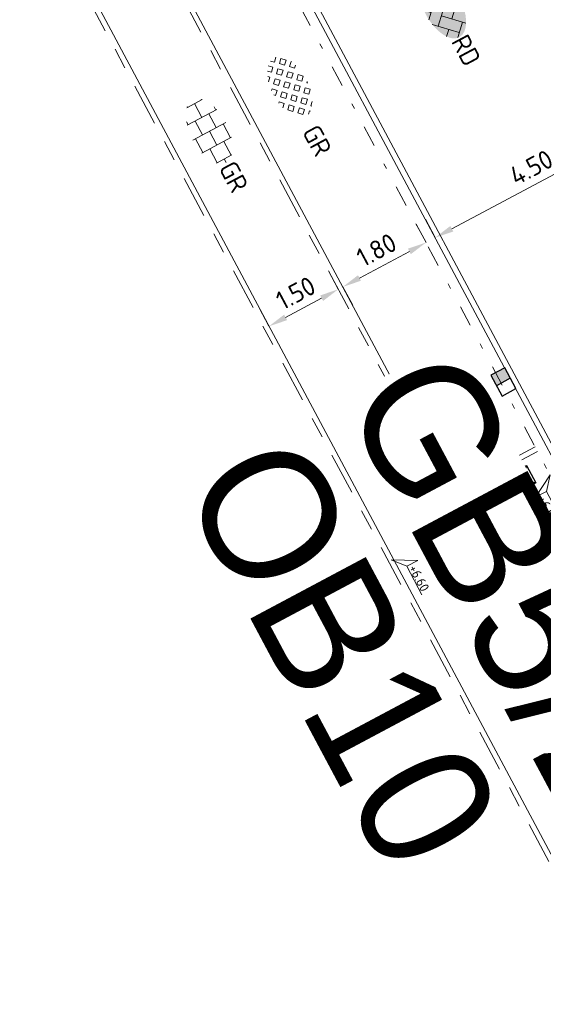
# Model space of a CAD drawing. Header units: metres. Extents: x 155090 to 155676, y 461362 to 461889.
# Tile 3 of 99: x 155277 to 155287, y 461458 to 461477. Entities that reach past the tile are written whole.
import ezdxf
from ezdxf.enums import TextEntityAlignment as Align

# ---------------------------------------------------------------- set-up
doc = ezdxf.new("R2018")
doc.units = ezdxf.units.M
doc.linetypes.add('VH-GELEIDEBAND', pattern=[6, 2, -2, 0, -2])
doc.linetypes.add('VH-OPSLUITBAND-SO', pattern=[10, 4, -2, 2, -2])
doc.layers.get('0').update_dxf_attribs({"lineweight": 18})
doc.layers.get('Defpoints').update_dxf_attribs({"lineweight": 18})
for name, color, linetype, lineweight in [('B-WE-VH-VERHARDING_HALFVERHARDING_GRASBETONSTEEN-S-200', 130, 'Continuous', 18), ('N-WE-IE-MEUBILAIR_WEGMEUBILAIR_PAAL-S-200', 7, 'Continuous', 25), ('N-WE-VH-KANTOPSLUITING-T18', 10, 'Continuous', 18), ('N-WE-VH-KANTOPSLUITING_GELEIDEBAND_50 200-G', 20, 'VH-GELEIDEBAND', 18), ('N-WE-VH-KANTOPSLUITING_OPSLUITBAND_100X200-G', 150, 'VH-OPSLUITBAND-SO', 18), ('N-WE-VH-KANTOPSLUITING_VOORKANT_BAND-G', 50, 'Continuous', 18), ('N-WE-VH-KANTVERHARDING_STREKLAAG-G', 60, 'Continuous', 18), ('N-WE-VH-VERHARDING_SBS-KF-KLEUR-KV-S', 7, 'Continuous', 18), ('N-WE-VH-VERHARDING_TEGEL-KLEUR-DUN-S', 7, 'Continuous', 18), ('X-XX-AL-HOOGTELABEL-S', 7, 'Continuous', 18), ('X-XX-AL-M', 7, 'Continuous', 18)]:
    doc.layers.add(name, color=color, linetype=linetype, lineweight=lineweight)
doc.layers.add('N-WE-RI-HWA_KOLK-S-200', color=150, linetype='Continuous', lineweight=25, true_color=0x007fff)
doc.styles.add('NLCS-ISO', font='NLCS-ISO.ttf')
doc.styles.add('NLCS-ISO-M200-T18', font='NLCS-ISO.ttf', dxfattribs={"height": 0.36})
doc.dimstyles.new('NLCS-M200-T18-PIJL_L2_H1', dxfattribs={"dimscale": 0.2, "dimtxt": 2.5, "dimasz": 1.8, "dimexe": 2, "dimexo": 2, "dimgap": 0.7, "dimtad": 1, "dimzin": 0, "dimdsep": 46, "dimtxsty": 'NLCS-ISO-M200-T18', "dimcen": 0, "dimdle": 2, "dimclrd": 256, "dimclre": 256, "dimclrt": 10, "dimadec": 1, "dimazin": 0, "dimtfac": 1, "dimtdec": 3, "dimtofl": 0, "dimtmove": 0, "dimatfit": 3, "dimfxl": 2, "dimfxlon": 1, "dimtfillclr": 256, "dimtolj": 1, "dimtzin": 0, "dimlwd": -1, "dimlwe": -1, "dimarcsym": 0})

# ---------------------------------------------------------------- blocks, each defined once
blk = doc.blocks.new('*U50')
at = {"lineweight": 30, "flags": 106}
blk.add_attdef('OB', text='', height=0.36, dxfattribs=at).set_placement((0, 0.1), align=Align.BOTTOM_CENTER)
blk = doc.blocks.new('*U51')
at = {"lineweight": 30, "flags": 106}
blk.add_attdef('OB', text='', height=0.36, dxfattribs=at).set_placement((0, 0.1), align=Align.BOTTOM_CENTER)
blk = doc.blocks.new('*U250')
at = {"lineweight": 18}
for p, q in [((-2.46, 2.07), (-2.46, 4.47)), ((-2.46, 4.47), (0, 0)), ((-8.66, 2.07), (-2.46, 2.07)), ((0, 0), (-2.46, 2.07))]:
    blk.add_line(p, q, dxfattribs=at)
at = {"lineweight": 18, "style": 'NLCS-ISO'}
blk.add_attdef('...', text='', height=1.8, dxfattribs=at).set_placement((-5.56, 1.65), align=Align.BOTTOM_CENTER)
blk = doc.blocks.new('SRI-KOLK_RWS-SO')
h = blk.add_hatch(color=256)
h.dxf.hatch_style = 1
h.paths.add_polyline_path([(0, 0), (1.125, 0), (1.125, 1.5), (0, 1.5)])
blk.add_line((0, 0), (0, 1.5))
blk.add_lwpolyline([(-1.125, 0), (1.125, 0), (1.125, 1.5), (-1.125, 1.5)], close=True)
blk = doc.blocks.new('SVH-GRASBETONSTEEN_02_KL-SO')
for p, q in [((-2.193, 1.29), (-2.164, 1.32)), ((-1.838, 0.935), (-2.193, 1.29)), ((-1.838, 0.935), (-1.482, 1.29)), ((-1.482, 1.29), (-1.691, 1.5)), ((-0.77, 1.29), (-0.415, 1.646)), ((-0.415, 0.935), (-0.77, 1.29)), ((-0.059, 1.29), (-0.415, 1.646)), ((-0.415, 0.935), (-0.059, 1.29)), ((0.297, 1.646), (0.223, 1.72)), ((0.297, 1.646), (0.362, 1.711)), ((0.653, 1.29), (0.989, 1.626)), ((1.008, 0.935), (0.653, 1.29)), ((1.008, 0.935), (1.364, 1.29)), ((1.364, 1.29), (1.038, 1.616)), ((2.432, 0.935), (2.128, 1.239)), ((2.432, 0.935), (2.499, 1.002)), ((-2.905, -0.133), (-3.256, 0.218)), ((-2.905, 0.579), (-2.549, 0.935)), ((-2.549, 0.223), (-2.905, 0.579)), ((-2.193, 0.579), (-2.549, 0.935)), ((-2.549, 0.223), (-2.193, 0.579)), ((-2.193, -0.133), (-1.838, 0.223)), ((-1.482, -0.133), (-1.838, 0.223)), ((-1.482, 0.579), (-1.126, 0.935)), ((-1.126, 0.223), (-1.482, 0.579)), ((-0.77, 0.579), (-1.126, 0.935)), ((-1.126, 0.223), (-0.77, 0.579)), ((-0.77, -0.133), (-0.415, 0.223)), ((-0.059, -0.133), (-0.415, 0.223)), ((-0.059, 0.579), (0.297, 0.935)), ((0.297, 0.223), (-0.059, 0.579)), ((0.653, 0.579), (0.297, 0.935)), ((0.297, 0.223), (0.653, 0.579)), ((0.653, -0.133), (1.008, 0.223)), ((1.364, -0.133), (1.008, 0.223)), ((1.364, 0.579), (1.72, 0.935)), ((1.72, 0.223), (1.364, 0.579)), ((2.076, 0.579), (1.72, 0.935)), ((1.72, 0.223), (2.076, 0.579)), ((2.076, -0.133), (2.432, 0.223)), ((2.787, -0.133), (2.432, 0.223)), ((2.787, 0.579), (2.855, 0.646)), ((3.016, 0.35), (2.787, 0.579)), ((-3.178, -0.406), (-2.905, -0.133)), ((-2.875, -0.814), (-2.549, -0.489)), ((-2.193, -0.844), (-2.549, -0.489)), ((-2.47, -1.121), (-2.193, -0.844)), ((-1.838, -0.489), (-2.193, -0.133)), ((-1.838, -0.489), (-1.482, -0.133)), ((-1.482, -0.844), (-1.126, -0.489)), ((-1.126, -1.2), (-1.482, -0.844)), ((-0.77, -0.844), (-1.126, -0.489)), ((-1.126, -1.2), (-0.77, -0.844)), ((-0.415, -0.489), (-0.77, -0.133)), ((-0.415, -0.489), (-0.059, -0.133)), ((-0.059, -0.844), (0.297, -0.489)), ((0.297, -1.2), (-0.059, -0.844)), ((0.653, -0.844), (0.297, -0.489)), ((0.297, -1.2), (0.653, -0.844)), ((1.008, -0.489), (0.653, -0.133)), ((1.008, -0.489), (1.364, -0.133)), ((1.364, -0.844), (1.72, -0.489)), ((1.72, -1.2), (1.364, -0.844)), ((2.076, -0.844), (1.72, -0.489)), ((1.72, -1.2), (2.076, -0.844)), ((2.432, -0.489), (2.076, -0.133)), ((2.432, -0.489), (2.787, -0.133)), ((-1.993, -1.355), (-1.838, -1.2)), ((-1.529, -1.509), (-1.838, -1.2)), ((-0.77, -1.556), (-0.415, -1.2)), ((-0.662, -1.665), (-0.77, -1.556)), ((-0.059, -1.556), (-0.415, -1.2)), ((-0.193, -1.69), (-0.059, -1.556)), ((0.653, -1.556), (1.008, -1.2)), ((0.729, -1.632), (0.653, -1.556)), ((1.319, -1.511), (1.008, -1.2))]:
    blk.add_line(p, q)
at = {"style": 'NLCS-ISO'}
blk.add_attdef('FORMAAT', text='', height=1.8, dxfattribs=at).set_placement((-4.309, -0.133), align=Align.MIDDLE_RIGHT)
blk.add_attdef('KLEUR', text='', height=1.8, dxfattribs=at).set_placement((4.191, -0.133), align=Align.MIDDLE_LEFT)
at = {"style": 'NLCS-ISO', "flags": 1}
blk.add_attdef('FUNCTIE', text='', height=1.8, dxfattribs=at).set_placement((-0.059, -2.883), align=Align.TOP_CENTER)
blk = doc.blocks.new('SIE-WEG_PAAL_KUNSTSTOF-SO')
for p, q in [((-0.938, 0.938), (0.938, -0.938)), ((0.938, 0.938), (-0.938, -0.938))]:
    blk.add_line(p, q)
at = {"flags": 128}
for points in [[(-0.938, -0.938), (0.938, -0.938), (0.938, 0.938), (-0.938, 0.938)], [(-0.469, 0.469), (0.471, 0.469), (0.471, -0.471), (-0.469, -0.471)]]:
    blk.add_lwpolyline(points, close=True, dxfattribs=at)
blk = doc.blocks.new('*U503')
h = blk.add_hatch(color=254)
h.dxf.hatch_style = 1
edge = h.paths.add_edge_path()
edge.add_ellipse((-0.071, -0.2), major_axis=(-3.428, 0), ratio=0.525143, start_angle=0, end_angle=360)
at = {"lineweight": 9}
for p, q in [((-2.52, 1.035), (-1.485, 0)), ((-2.227, -0.742), (0, 1.485)), ((-2.227, 0.742), (-1.568, 1.402)), ((-0.1, 1.585), (1.485, 0)), ((0.742, 0.742), (1.405, 1.405)), ((0.742, -0.742), (2.464, 0.979)), ((-3.438, -0.468), (-2.97, 0)), ((-3.308, 0.338), (-1.485, -1.485)), ((-1.774, -1.774), (0, 0)), ((-0.742, 0.742), (1.485, -1.485)), ((1.058, -1.911), (2.97, 0)), ((2.227, 0.742), (3.31, -0.34)), ((-0.742, -0.742), (0.504, -1.989)), ((2.227, -0.742), (2.72, -1.235)), ((-0.515, -2), (0, -1.485))]:
    blk.add_line(p, q, dxfattribs=at)
at = {"style": 'NLCS-ISO'}
blk.add_attdef('FORMAAT', text='', height=1.8, dxfattribs=at).set_placement((-3.472, -0.215), align=Align.MIDDLE_RIGHT)
blk.add_attdef('KLEUR', text='', height=1.8, dxfattribs=at).set_placement((3.318, -0.215), align=Align.MIDDLE_LEFT)
blk = doc.blocks.new('*U504')
at = {"lineweight": 9}
for p, q in [((-1.837, 1.5), (-1.5, 1.5)), ((-1.5, -1.6), (-1.5, 1.6)), ((0, -1.784), (0, 1.784)), ((0, 1.5), (1.5, 1.5)), ((1.5, -1.6), (1.5, 1.6)), ((-3.08, 0.75), (-3, 0.75)), ((-3, -0.835), (-3, 0.835)), ((-3, 0), (-1.5, 0)), ((-1.5, 0.75), (0, 0.75)), ((0, 0), (1.5, 0)), ((1.5, 0.75), (3, 0.75)), ((3, -0.835), (3, 0.835)), ((3, 0), (3.395, 0)), ((-3.08, -0.75), (-3, -0.75)), ((-1.5, -0.75), (0, -0.75)), ((1.5, -0.75), (3, -0.75)), ((-1.837, -1.5), (-1.5, -1.5)), ((0, -1.5), (1.5, -1.5))]:
    blk.add_line(p, q, dxfattribs=at)
at = {"style": 'NLCS-ISO'}
blk.add_attdef('FORMAAT', text='', height=1.8, dxfattribs=at).set_placement((-3.18, 0), align=Align.MIDDLE_RIGHT)
blk.add_attdef('KLEUR', text='', height=1.8, dxfattribs=at).set_placement((3.495, 0), align=Align.MIDDLE_LEFT)
blk = doc.blocks.new('*D505')
at = {"layer": 'Defpoints', "color": 0, "transparency": 16777216}
for p in [(155283.559, 461471.855), (155283.559, 461471.855), (155282.236, 461471.148)]:
    blk.add_point(p, dxfattribs=at)
at = {"layer": 'X-XX-AL-M', "transparency": 16777216}
for p, q in [((155283.559, 461471.855), (155283.371, 461472.208)), ((155282.554, 461471.318), (155283.242, 461471.685)), ((155282.236, 461471.148), (155282.048, 461471.501))]:
    blk.add_line(p, q, dxfattribs=at)
for points in [[(155283.214, 461471.738), (155283.27, 461471.632), (155283.559, 461471.855)], [(155282.525, 461471.371), (155282.582, 461471.265), (155282.236, 461471.148)]]:
    blk.add_solid(points, dxfattribs=at)
at = {"layer": 'X-XX-AL-M', "color": 10, "transparency": 16777216, "insert": (155282.747, 461471.784), "char_height": 0.36, "attachment_point": 5, "rotation": 28.0868, "style": 'NLCS-ISO-M200-T18', "bg_fill": 3, "box_fill_scale": 1.1, "bg_fill_color": 256, "bg_fill_true_color": 13158600, "bg_fill_transparency": 0}
blk.add_mtext('\\A1;1.50', dxfattribs=at)
blk = doc.blocks.new('*D506')
at = {"layer": 'Defpoints', "color": 0, "transparency": 16777216}
for p in [(155285.236, 461472.749), (155285.236, 461472.749), (155283.648, 461471.902)]:
    blk.add_point(p, dxfattribs=at)
at = {"layer": 'X-XX-AL-M', "transparency": 16777216}
for p, q in [((155285.236, 461472.749), (155285.047, 461473.102)), ((155283.965, 461472.071), (155284.918, 461472.58)), ((155283.648, 461471.902), (155283.836, 461471.549))]:
    blk.add_line(p, q, dxfattribs=at)
for points in [[(155284.89, 461472.633), (155284.946, 461472.527), (155285.236, 461472.749)], [(155283.937, 461472.124), (155283.993, 461472.018), (155283.648, 461471.902)]]:
    blk.add_solid(points, dxfattribs=at)
at = {"layer": 'X-XX-AL-M', "color": 10, "transparency": 16777216, "insert": (155284.291, 461472.608), "char_height": 0.36, "attachment_point": 5, "rotation": 28.0868, "style": 'NLCS-ISO-M200-T18', "bg_fill": 3, "box_fill_scale": 1.1, "bg_fill_color": 256, "bg_fill_true_color": 13158600, "bg_fill_transparency": 0}
blk.add_mtext('\\A1;1.80', dxfattribs=at)
blk = doc.blocks.new('*D507')
at = {"layer": 'Defpoints', "color": 0, "transparency": 16777216}
for p in [(155289.382, 461474.962), (155289.382, 461474.962), (155285.412, 461472.843)]:
    blk.add_point(p, dxfattribs=at)
at = {"layer": 'X-XX-AL-M', "transparency": 16777216}
for p, q in [((155289.382, 461474.962), (155289.194, 461475.315)), ((155285.73, 461473.013), (155289.065, 461474.793)), ((155285.412, 461472.843), (155285.224, 461473.196))]:
    blk.add_line(p, q, dxfattribs=at)
for points in [[(155289.036, 461474.845), (155289.093, 461474.74), (155289.382, 461474.962)], [(155285.701, 461473.066), (155285.758, 461472.96), (155285.412, 461472.843)]]:
    blk.add_solid(points, dxfattribs=at)
at = {"layer": 'X-XX-AL-M', "color": 10, "transparency": 16777216, "insert": (155287.246, 461474.185), "char_height": 0.36, "attachment_point": 5, "rotation": 28.0868, "style": 'NLCS-ISO-M200-T18', "bg_fill": 3, "box_fill_scale": 1.1, "bg_fill_color": 256, "bg_fill_true_color": 13158600, "bg_fill_transparency": 0}
blk.add_mtext('\\A1;4.50', dxfattribs=at)

msp = doc.modelspace()

# ---------------------------------------------------------------- linework, layer by layer
at = {"layer": 'N-WE-VH-KANTOPSLUITING_GELEIDEBAND_50 200-G', "ltscale": 0.2, "flags": 128}
msp.add_lwpolyline([(155270.591, 461500.192), (155287.607, 461468.306, -0.092461), (155288.468, 461465.579), (155288.578, 461464.672, 0.084798), (155289.563, 461461.381)], format="xyb", dxfattribs=at)
at = {"layer": 'N-WE-VH-KANTOPSLUITING_OPSLUITBAND_100X200-G', "ltscale": 0.2, "flags": 128}
msp.add_lwpolyline([(155302.524, 461432.621), (155299.292, 461438.975), (155231.831, 461565.389, 0.399932), (155225.415, 461567.513), (155184.717, 461548.293, 0.435834), (155182.987, 461542.848), (155183.594, 461541.774)], format="xyb", dxfattribs=at)
msp.add_lwpolyline([(155287.366, 461468.757), (155285.69, 461467.862), (155277.828, 461482.595), (155279.504, 461483.49)], dxfattribs=at)
at = {"layer": 'N-WE-VH-KANTOPSLUITING_VOORKANT_BAND-G', "ltscale": 0.2, "flags": 128}
for points in [[(155304.128, 461434.301), (155299.746, 461442.456), (155292.521, 461455.858), (155289.742, 461461.47, -0.084798), (155288.777, 461464.696), (155288.666, 461465.603, 0.092461), (155287.783, 461468.4), (155247.01, 461544.804, 0.020907), (155246.755, 461545.237), (155232.151, 461567.831, 0.375882), (155225.817, 461569.638), (155178.112, 461547.11, 0.435697), (155177.225, 461544.318), (155179.679, 461539.972)], [(155302.613, 461432.666), (155299.381, 461439.022), (155231.919, 461565.436, 0.399932), (155225.373, 461567.604), (155184.674, 461548.384, 0.435834), (155182.9, 461542.798), (155183.507, 461541.725)]]:
    msp.add_lwpolyline(points, format="xyb", dxfattribs=at)
msp.add_lwpolyline([(155287.319, 461468.845), (155285.731, 461467.997), (155277.963, 461482.554), (155279.551, 461483.402)], dxfattribs=at)
at = {"layer": 'N-WE-VH-KANTVERHARDING_STREKLAAG-G', "ltscale": 0.2, "flags": 128}
msp.add_lwpolyline([(155304.206, 461434.379), (155299.839, 461442.506), (155292.614, 461455.906), (155289.836, 461461.516, -0.084798), (155288.881, 461464.709), (155288.771, 461465.616, 0.092461), (155287.876, 461468.45), (155269.399, 461503.074)], format="xyb", dxfattribs=at)

# ---------------------------------------------------------------- block references
at = {"layer": 'B-WE-VH-VERHARDING_HALFVERHARDING_GRASBETONSTEEN-S-200', "xscale": 0.2000000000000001, "yscale": 0.2000000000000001, "zscale": 0.2000000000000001, "rotation": 298.5512511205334}
msp.add_blockref('SVH-GRASBETONSTEEN_02_KL-SO', (155282.641, 461475.7), dxfattribs=at).add_auto_attribs({'KLEUR': 'GR'})
at = {"layer": 'N-WE-IE-MEUBILAIR_WEGMEUBILAIR_PAAL-S-200', "extrusion": (0, 0, -1), "xscale": 0.2, "yscale": 0.2, "zscale": 0.2, "rotation": 331.9131996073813}
msp.add_blockref('SIE-WEG_PAAL_KUNSTSTOF-SO', (-155287.081, 461468.23), dxfattribs=at)
at = {"layer": 'N-WE-RI-HWA_KOLK-S-200', "xscale": 0.2, "yscale": 0.2, "zscale": 0.2, "rotation": 118.0868004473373}
msp.add_blockref('SRI-KOLK_RWS-SO', (155286.847, 461470.154), dxfattribs=at)
at = {"layer": 'N-WE-VH-KANTOPSLUITING-T18'}
ref = msp.add_blockref('*U50', (155285.754, 461470.885), dxfattribs=dict(at, xscale=0.7499999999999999, yscale=0.7499999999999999, zscale=0.7499999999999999, rotation=298.0868004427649))
lines = msp.add_mtext('GB5/20', dxfattribs={"layer": '0', "insert": (155285.821, 461470.92), "char_height": 2.5, "attachment_point": 1, "rotation": 298.0868, "bg_fill": 3, "box_fill_scale": 1, "bg_fill_color": 256, "bg_fill_transparency": 0})
ref.add_attrib('OB', '', (155285.821, 461470.92), dxfattribs={"flags": 38}).embed_mtext(lines)
ref = msp.add_blockref('*U51', (155282.667, 461469.237), dxfattribs=dict(at, xscale=0.7499999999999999, yscale=0.7499999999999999, zscale=0.7499999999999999, rotation=298.0868004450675))
lines = msp.add_mtext('OB10', dxfattribs={"layer": '0', "insert": (155282.733, 461469.273), "char_height": 2.5, "attachment_point": 1, "rotation": 298.0868, "bg_fill": 3, "box_fill_scale": 1, "bg_fill_color": 256, "bg_fill_transparency": 0})
ref.add_attrib('OB', '', (155282.733, 461469.273), dxfattribs={"flags": 60}).embed_mtext(lines)
at = {"layer": 'N-WE-VH-VERHARDING_SBS-KF-KLEUR-KV-S', "xscale": 0.2, "yscale": 0.2, "zscale": 0.2, "rotation": 298.0868004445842}
msp.add_blockref('*U503', (155285.592, 461477.286), dxfattribs=at).add_auto_attribs({'FORMAAT': 'KF', 'KLEUR': 'RD'})
at = {"layer": 'N-WE-VH-VERHARDING_TEGEL-KLEUR-DUN-S'}
ref = msp.add_blockref('*U504', (155281.097, 461474.876), dxfattribs=dict(at, xscale=0.2000000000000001, yscale=0.2000000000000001, zscale=0.2000000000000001, rotation=298.086800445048))
ref.add_attrib('KLEUR', 'GR', dxfattribs={"layer": '0', "height": 0.36, "rotation": 298.0868, "style": 'NLCS-ISO'}).set_placement((155281.426, 461474.259), align=Align.MIDDLE_LEFT)
at = {"layer": 'X-XX-AL-HOOGTELABEL-S'}
ref = msp.add_blockref('*U250', (155287.607, 461468.306), dxfattribs=dict(at, xscale=0.1, yscale=0.1, zscale=0.1, rotation=118.0867960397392))
ref.add_attrib('...', '+6.52', dxfattribs={"layer": '0', "lineweight": 18, "height": 0.18, "rotation": 298.0868, "style": 'NLCS-ISO'}).set_placement((155287.437, 461467.585), align=Align.BOTTOM_CENTER)
ref = msp.add_blockref('*U250', (155284.569, 461466.68), dxfattribs=dict(at, xscale=-0.1, yscale=0.1, zscale=0.1, rotation=298.0867960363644))
ref.add_attrib('...', '+6.60', dxfattribs={"layer": '0', "lineweight": 18, "height": 0.18, "rotation": 298.0868, "style": 'NLCS-ISO'}).set_placement((155284.976, 461466.266), align=Align.BOTTOM_CENTER)

# ---------------------------------------------------------------- next in the draw order: dimensions: what is measured, and where the dimension line sits
at = {"layer": 'X-XX-AL-M'}
dim = msp.add_aligned_dim(p1=(155282.236, 461471.148), p2=(155283.559, 461471.855), distance=0, dimstyle='NLCS-M200-T18-PIJL_L2_H1', override={"dimtxsty": 'NLCS-ISO-M200-T18', "dimtfill": 1}, dxfattribs=at)
dim.commit()
dim.dimension.update_dxf_attribs({"geometry": '*D505', "text_midpoint": (155282.747, 461471.784)})

# ---------------------------------------------------------------- next in the draw order: dimensions: what is measured, and where the dimension line sits
dim = msp.add_linear_dim(base=(155285.236, 461472.749), p1=(155283.648, 461471.902), p2=(155285.236, 461472.749), angle=208.0868, dimstyle='NLCS-M200-T18-PIJL_L2_H1', override={"dimtxsty": 'NLCS-ISO-M200-T18', "dimtmove": 1, "dimtfill": 1}, dxfattribs=at)
dim.commit()
dim.dimension.update_dxf_attribs({"geometry": '*D506', "text_midpoint": (155284.291, 461472.608)})

# ---------------------------------------------------------------- next in the draw order: dimensions: what is measured, and where the dimension line sits
dim = msp.add_linear_dim(base=(155289.382, 461474.962), p1=(155285.412, 461472.843), p2=(155289.382, 461474.962), angle=208.0868, dimstyle='NLCS-M200-T18-PIJL_L2_H1', override={"dimtxsty": 'NLCS-ISO-M200-T18', "dimtmove": 1, "dimtfill": 1}, dxfattribs=at)
dim.commit()
dim.dimension.update_dxf_attribs({"geometry": '*D507', "text_midpoint": (155287.246, 461474.185)})

doc.saveas('drawing.dxf')
